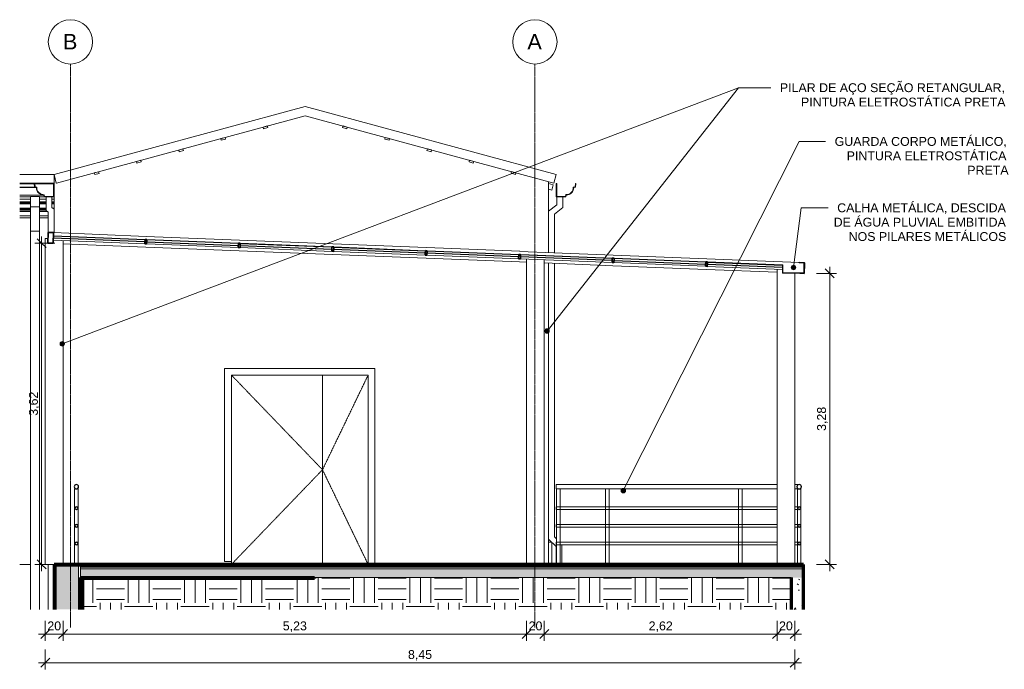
# Model space of a CAD drawing. Header units: millimetres. Extents: x -12134 to 14098, y -6837 to 7978.
# Tile 3 of 5: x -2721 to 8378, y -154 to 7173. Entities that reach past the tile are written whole.
import ezdxf

# ---------------------------------------------------------------- set-up
doc = ezdxf.new("R2010")
doc.units = ezdxf.units.MM
doc.linetypes.add('_Tracejado pequeno', pattern=[2.25, 1.5, -0.75])
doc.linetypes.add('_Traço - ponto', pattern=[16, 12, -2, 0, -2])
for name, color, linetype, lineweight in [('A-ANNO-DIMS', 211, 'Continuous', 9), ('A-ANNO-DIMS-50', 211, 'Continuous', 9), ('A-DETL', 90, 'Continuous', 18), ('A-DOOR', 31, 'Continuous', 18), ('A-DOOR-FRAM', 31, 'Continuous', 18), ('A-DOOR-HDLN', 31, '_Tracejado pequeno', 18), ('A-FLOR', 192, 'Continuous', 18), ('A-FLOR-HRAL', 11, 'Continuous', 18), ('A-FLOR-MCUT', 51, 'Continuous', 18), ('A-FLOR-PATT', 8, 'Continuous', 18), ('A-GENM', 13, 'Continuous', 18), ('A-GLAZ-CURT', 52, 'Continuous', 18), ('A-GLAZ-CWMG', 51, 'Continuous', 18), ('A-ROOF', 132, 'Continuous', 18), ('A-ROOF-OTLN', 132, 'Continuous', 18), ('A-WALL', 113, 'Continuous', 18), ('A-WALL-PATT', 111, 'Continuous', 70), ('G-ANNO-TEXT', 231, 'Continuous', 9), ('S-COLS', 52, 'Continuous', 18), ('S-GRID', 1, 'Continuous', 9), ('S-GRID-IDEN', 1, 'Continuous', 9)]:
    doc.layers.add(name, color=color, linetype=linetype, lineweight=lineweight)
doc.styles.add('Arial', font='arial.ttf', dxfattribs={"height": 175})
doc.styles.add('Arial_2', font='arial.ttf', dxfattribs={"height": 100})
doc.dimstyles.new('Diagonal_-_2_0mm_Arial', dxfattribs={"dimscale": 304.8, "dimtxt": 102.02594, "dimasz": 0.328084, "dimexe": 0.246063, "dimexo": 0.0625, "dimgap": 0.024606, "dimtad": 1, "dimlfac": 0.001, "dimrnd": 0.01, "dimzin": 0, "dimdsep": 46, "dimtxsty": 'Arial_2', "dimblk1": 'OBLIQUE', "dimblk2": 'OBLIQUE', "dimsah": 1, "dimcen": 0.09, "dimdle": 0.246063, "dimadec": 0, "dimazin": 0, "dimtfac": 1, "dimtdec": 4, "dimtix": 1, "dimtmove": 0, "dimatfit": 3, "dimfxl": 0.492126, "dimfxlon": 1, "dimtvp": 1, "dimtolj": 1, "dimtzin": 0, "dimarcsym": 2})
doc.dimstyles.new('Diagonal_-_2_0mm_Arial_1', dxfattribs={"dimscale": 304.8, "dimtxt": 102.02594, "dimasz": 0.328084, "dimexe": 0.246063, "dimexo": 0.0625, "dimgap": 0.024606, "dimtad": 1, "dimdec": 0, "dimlfac": 0.1, "dimdsep": 46, "dimtxsty": 'Arial_2', "dimblk1": 'OBLIQUE', "dimblk2": 'OBLIQUE', "dimsah": 1, "dimcen": 0.09, "dimdle": 0.246063, "dimadec": 0, "dimazin": 0, "dimtfac": 1, "dimtdec": 4, "dimtix": 1, "dimtmove": 0, "dimatfit": 3, "dimfxl": 0.492126, "dimfxlon": 1, "dimtvp": 1, "dimtolj": 1, "dimtzin": 0, "dimarcsym": 2})
pattern_1 = [(50, (3224.65, 0), (364.368, -31.878), [38.1, -419.1]), (355, (3224.65, 0), (-70.486, 382.113), [30.48, -335.28]), (100.451, (3255, -2.66), (293.885, 350.233), [32.38, -356.18]), (46.184, (3224.65, 101.6), (542.16, -84.086), [57.15, -628.65]), (96.636, (3269.83, 94.6), (474.805, 494.855), [48.57, -534.27]), (351.184, (3224.65, 101.6), (474.81, 494.85), [45.72, -502.92]), (21, (3275.45, 76.2), (303.228, -204.53), [38.1, -419.1]), (326, (3275.45, 76.2), (123.604, 368.376), [30.48, -335.28]), (71.451, (3300.7, 59.16), (426.834, 163.843), [32.38, -356.18]), (37.5, (3224.65, 0), (6.1766, 169.11), [16.764, -314.452, 16.764, -323.596, -336.55]), (37.5, (3224.65, 0), (6.1766, 169.11), [-671.576, 16.764, -319.786]), (7.5, (3224.65, 0), (133.639, 200.3615), [16.764, -177.292, 16.764, -306.832, -128.27]), (7.5, (3224.65, 0), (133.639, 200.3615), [-517.652, 16.764, -111.506]), (327.5, (3111.36, 0), (271.1818, -11.4584), [16.764, -110.236, 16.764, -379.476, -525.78]), (327.5, (3111.36, 0), (271.1818, -11.4584), [-523.24, 16.764, -509.016]), (317.5, (3060.56, 0), (296.259, 50.853), [16.764, -148.336, 16.764, -246.38, -373.38]), (317.5, (3060.56, 0), (296.259, 50.853), [-428.244, 16.764, -356.616])]
pattern_2 = [(0, (3224.65, 0), (317.5, 317.5), [317.5, -317.5]), (0, (3224.65, 119.06), (317.5, 317.5), [317.5, -317.5]), (0, (3224.65, 238.12), (317.5, 317.5), [317.5, -317.5]), (90, (3264.34, 277.8), (-317.5, 317.5), [317.5, -317.5]), (90, (3383.4, 277.8), (-317.5, 317.5), [317.5, -317.5]), (90, (3502.46, 277.8), (-317.5, 317.5), [317.5, -317.5])]

# ---------------------------------------------------------------- blocks, each defined once
blk = doc.blocks.new('Double_Flush_-_Unequal_2422 - 1_54-4025860-ENTRADA - ELEVAÇÃO A')
at = {"layer": 'A-DOOR'}
for p, q in [((-3067, 3164), (-3067, 1030)), ((-3067, 1030), (-3067, 3164))]:
    blk.add_line(p, q, dxfattribs=at)
at = {"layer": 'A-DOOR-FRAM'}
for p, q in [((-2477, 3240), (-4170, 3240)), ((-4170, 3240), (-4170, 1064)), ((-2477, 1030), (-2477, 3240)), ((-4093, 3164), (-2553, 3164)), ((-4093, 1064), (-4093, 3164)), ((-2553, 3164), (-2553, 1030)), ((-4170, 1064), (-4093, 1064))]:
    blk.add_line(p, q, dxfattribs=at)
at = {"layer": 'A-DOOR-HDLN'}
for p, q in [((-4093, 3164), (-3067, 2097)), ((-2553, 3164), (-3067, 2097)), ((-4093, 1030), (-3067, 2097)), ((-3067, 2097), (-2553, 1030))]:
    blk.add_line(p, q, dxfattribs=at)
blk = doc.blocks.new('Rectangular Mullion - 2x5 cm-4253636-ENTRADA - ELEVAÇÃO A')
at = {"layer": 'A-GLAZ-CWMG'}
for p, q in [((-5591, 5458), (-5639, 5445)), ((-5639, 5445), (-5634, 5425)), ((-5634, 5425), (-5586, 5439)), ((-5586, 5439), (-5591, 5458))]:
    blk.add_line(p, q, dxfattribs=at)
blk = doc.blocks.new('Rectangular Mullion - 2x5 cm-3922211-ENTRADA - ELEVAÇÃO A')
at = {"layer": 'A-GLAZ-CWMG'}
for p, q in [((-935, 5459), (-940, 5440)), ((-940, 5440), (-892, 5426)), ((-887, 5446), (-935, 5459)), ((-892, 5426), (-887, 5446))]:
    blk.add_line(p, q, dxfattribs=at)
blk = doc.blocks.new('Rectangular Mullion - 2x5 cm-3922817-ENTRADA - ELEVAÇÃO A')
at = {"layer": 'A-GLAZ-CWMG'}
for p, q in [((-5116, 5587), (-5164, 5574)), ((-5164, 5574), (-5159, 5555)), ((-5159, 5555), (-5110, 5568)), ((-5110, 5568), (-5116, 5587))]:
    blk.add_line(p, q, dxfattribs=at)
blk = doc.blocks.new('Rectangular Mullion - 2x5 cm-4253694-ENTRADA - ELEVAÇÃO A')
at = {"layer": 'A-GLAZ-CWMG'}
for p, q in [((-4640, 5716), (-4688, 5703)), ((-4688, 5703), (-4683, 5684)), ((-4683, 5684), (-4635, 5697)), ((-4635, 5697), (-4640, 5716))]:
    blk.add_line(p, q, dxfattribs=at)
blk = doc.blocks.new('Rectangular Mullion - 2x5 cm-3922827-ENTRADA - ELEVAÇÃO A')
at = {"layer": 'A-GLAZ-CWMG'}
for p, q in [((-4164, 5845), (-4213, 5832)), ((-4213, 5832), (-4208, 5813)), ((-4208, 5813), (-4159, 5826)), ((-4159, 5826), (-4164, 5845))]:
    blk.add_line(p, q, dxfattribs=at)
blk = doc.blocks.new('Rectangular Mullion - 2x5 cm-4253696-ENTRADA - ELEVAÇÃO A')
at = {"layer": 'A-GLAZ-CWMG'}
for p, q in [((-3689, 5974), (-3737, 5961)), ((-3737, 5961), (-3732, 5942)), ((-3732, 5942), (-3684, 5955)), ((-3684, 5955), (-3689, 5974))]:
    blk.add_line(p, q, dxfattribs=at)
blk = doc.blocks.new('Rectangular Mullion - 4x6_3-3931228-ENTRADA - ELEVAÇÃO A')
at = {"layer": 'A-GLAZ-CWMG'}
for p, q in [((-518, 5325), (-465, 5311)), ((-482, 5250), (-518, 5260)), ((-465, 5311), (-482, 5250))]:
    blk.add_line(p, q, dxfattribs=at)
blk = doc.blocks.new('Railing - 4 cm-3948223-ENTRADA - ELEVAÇÃO A')
at = {"layer": 'A-FLOR-HRAL'}
for p, q in [((-428, 1880), (-428, 1030)), ((-408, 1880), (-428, 1880)), ((-388, 1880), (-408, 1880)), ((-388, 1030), (-388, 1880))]:
    blk.add_line(p, q, dxfattribs=at)
blk = doc.blocks.new('Railing - 4 cm-V11-ENTRADA - ELEVAÇÃO A')
at = {"layer": 'A-FLOR-HRAL'}
for p, q in [((2286, 1880), (2286, 1030)), ((2326, 1880), (2286, 1880)), ((2326, 1030), (2326, 1880))]:
    blk.add_line(p, q, dxfattribs=at)
blk = doc.blocks.new('Railing - Railing-3945987-ENTRADA - ELEVAÇÃO A')
at = {"layer": 'A-FLOR-HRAL'}
for p, q in [((2056, 1930), (-433, 1930)), ((-433, 1905), (-433, 1930)), ((-433, 1880), (-433, 1905)), ((2306, 1930), (2256, 1930)), ((-433, 1880), (2056, 1880)), ((2256, 1880), (2286, 1880)), ((-411, 1680), (-433, 1680)), ((-433, 1665), (-433, 1680)), ((-433, 1650), (-433, 1665)), ((142, 1680), (-407, 1680)), ((1642, 1680), (146, 1680)), ((2056, 1680), (1646, 1680)), ((2286, 1680), (2256, 1680)), ((-433, 1650), (-411, 1650)), ((-407, 1650), (142, 1650)), ((146, 1650), (1642, 1650)), ((1646, 1650), (2056, 1650)), ((2256, 1650), (2286, 1650)), ((-411, 1480), (-433, 1480)), ((-433, 1465), (-433, 1480)), ((-433, 1450), (-433, 1465)), ((-433, 1450), (-411, 1450)), ((142, 1480), (-407, 1480)), ((-407, 1450), (142, 1450)), ((1642, 1480), (146, 1480)), ((146, 1450), (1642, 1450)), ((2056, 1480), (1646, 1480)), ((1646, 1450), (2056, 1450)), ((2286, 1480), (2256, 1480)), ((2256, 1450), (2286, 1450)), ((-411, 1280), (-433, 1280)), ((-433, 1265), (-433, 1280)), ((-433, 1250), (-433, 1265)), ((-433, 1250), (-411, 1250)), ((142, 1280), (-407, 1280)), ((-407, 1250), (142, 1250)), ((1642, 1280), (146, 1280)), ((146, 1250), (1642, 1250)), ((2056, 1280), (1646, 1280)), ((1646, 1250), (2056, 1250)), ((2286, 1280), (2256, 1280)), ((2256, 1250), (2286, 1250))]:
    blk.add_line(p, q, dxfattribs=at)
at = {"layer": 'A-FLOR-HRAL', "flags": 128}
for points in [[(2286, 1919), (2285, 1918), (2282, 1911), (2281, 1905)], [(2281, 1905), (2282, 1899), (2285, 1892), (2286, 1891)], [(2298, 1929), (2294, 1927), (2289, 1923), (2287, 1920)], [(2287, 1890), (2289, 1887), (2294, 1883), (2298, 1881)], [(2314, 1929), (2313, 1929), (2306, 1930), (2300, 1929), (2299, 1929)], [(2326, 1920), (2324, 1923), (2319, 1927), (2315, 1929)], [(2315, 1881), (2319, 1883), (2324, 1887), (2326, 1890)], [(2331, 1905), (2331, 1911), (2328, 1918), (2327, 1919)], [(2327, 1891), (2328, 1892), (2331, 1899), (2331, 1905)], [(2299, 1881), (2300, 1881), (2306, 1880), (2313, 1881), (2314, 1881)]]:
    blk.add_lwpolyline(points, dxfattribs=at)
at = {"layer": 'A-FLOR-HRAL', "lineweight": 25}
for centre, radius, start, end in [((2306, 1905), 25, 0, 180), ((2306, 1905), 25, 180, 360), ((2306, 1665), 15, 0, 180), ((2306, 1665), 15, 180, 0), ((2306, 1465), 15, 0, 180), ((2306, 1465), 15, 180, 0), ((2306, 1265), 15, 0, 180), ((2306, 1265), 15, 180, 0)]:
    blk.add_arc(centre, radius, start, end, dxfattribs=at)
for name, p in [('Railing - 4 cm-3948223-ENTRADA - ELEVAÇÃO A', (0, 0)), ('Railing - 4 cm-3948223-ENTRADA - ELEVAÇÃO A', (552, 0)), ('Railing - 4 cm-3948223-ENTRADA - ELEVAÇÃO A', (2052, 0)), ('Railing - 4 cm-V11-ENTRADA - ELEVAÇÃO A', (0, 0))]:
    blk.add_blockref(name, p)
blk = doc.blocks.new('System Panel - Vidro 2cm escuro2-4253584-ENTRADA - ELEVAÇÃO A')
at = {"layer": 'A-GLAZ-CURT', "lineweight": 25}
for p, q in [((1273, 4436), (1272, 4416)), ((1272, 4416), (2118, 4382)), ((2118, 4402), (1273, 4436))]:
    blk.add_line(p, q, dxfattribs=at)
blk = doc.blocks.new('Rectangular Mullion - 6x12 cm metal-3947380-ENTRADA - ELEVAÇÃO A')
at = {"layer": 'A-GLAZ-CWMG', "lineweight": 35}
for p, q in [((-6159, 4773), (-6164, 4653)), ((-6099, 4771), (-6159, 4773)), ((-6104, 4651), (-6099, 4771)), ((-6164, 4653), (-6104, 4651))]:
    blk.add_line(p, q, dxfattribs=at)
blk = doc.blocks.new('Rectangular Mullion - 6x12 cm metal-4019201-ENTRADA - ELEVAÇÃO A')
at = {"layer": 'A-GLAZ-CWMG'}
for p, q in [((-5056, 4729), (-6099, 4771)), ((-5060, 4609), (-5991, 4646))]:
    blk.add_line(p, q, dxfattribs=at)
blk = doc.blocks.new('System Panel - Vidro 2cm escuro2-V12-ENTRADA - ELEVAÇÃO A')
at = {"layer": 'A-GLAZ-CURT', "lineweight": 25}
for p, q in [((220, 4478), (219, 4458)), ((219, 4458), (1252, 4417)), ((1253, 4437), (220, 4478)), ((1252, 4417), (1253, 4437))]:
    blk.add_line(p, q, dxfattribs=at)
blk = doc.blocks.new('Rectangular Mullion - 6x12 cm metal-3947384-ENTRADA - ELEVAÇÃO A')
at = {"layer": 'A-GLAZ-CWMG', "lineweight": 35}
for p, q in [((2361, 4432), (2308, 4434)), ((2308, 4434), (2308, 4431)), ((2368, 4432), (2365, 4432)), ((2366, 4368), (2368, 4432)), ((2314, 4314), (2363, 4312)), ((2363, 4312), (2363, 4314))]:
    blk.add_line(p, q, dxfattribs=at)
blk = doc.blocks.new('Rectangular Mullion - 6x12 cm metal-4019204-ENTRADA - ELEVAÇÃO A')
at = {"layer": 'A-GLAZ-CWMG'}
for p, q in [((2308, 4434), (1265, 4476)), ((2056, 4324), (1260, 4356))]:
    blk.add_line(p, q, dxfattribs=at)
blk = doc.blocks.new('Rectangular Mullion - 6x12 cm metal-4019205-ENTRADA - ELEVAÇÃO A')
at = {"layer": 'A-GLAZ-CWMG'}
for p, q in [((1265, 4476), (211, 4518)), ((1260, 4356), (207, 4398))]:
    blk.add_line(p, q, dxfattribs=at)
blk = doc.blocks.new('Rectangular Mullion - 6x12 cm metal-V13-ENTRADA - ELEVAÇÃO A')
at = {"layer": 'A-GLAZ-CWMG'}
for p, q in [((211, 4518), (-842, 4560)), ((-766, 4437), (-847, 4441)), ((207, 4398), (-566, 4429))]:
    blk.add_line(p, q, dxfattribs=at)
blk = doc.blocks.new('Rectangular Mullion - 2x5 cm metal-3947375-ENTRADA - ELEVAÇÃO A')
at = {"layer": 'A-GLAZ-CWMG', "lineweight": 35}
for p, q in [((1253, 4442), (1251, 4392)), ((1273, 4441), (1253, 4442)), ((1271, 4391), (1273, 4441)), ((1251, 4392), (1271, 4391))]:
    blk.add_line(p, q, dxfattribs=at)
blk = doc.blocks.new('Rectangular Mullion - 2x5 cm metal-4019198-ENTRADA - ELEVAÇÃO A')
at = {"layer": 'A-GLAZ-CWMG'}
for p, q in [((-5069, 4644), (-6102, 4686)), ((-5067, 4694), (-6100, 4736))]:
    blk.add_line(p, q, dxfattribs=at)
blk = doc.blocks.new('Rectangular Mullion - 2x5 cm metal-V14-ENTRADA - ELEVAÇÃO A')
at = {"layer": 'A-GLAZ-CWMG'}
for p, q in [((2118, 4407), (1273, 4441)), ((2118, 4357), (1271, 4391))]:
    blk.add_line(p, q, dxfattribs=at)
blk = doc.blocks.new('Railing - 4 cm-V15-ENTRADA - ELEVAÇÃO A')
at = {"layer": 'A-FLOR-HRAL'}
for p, q in [((-5861, 1880), (-5861, 1030)), ((-5821, 1880), (-5861, 1880)), ((-5821, 1030), (-5821, 1880))]:
    blk.add_line(p, q, dxfattribs=at)
blk = doc.blocks.new('Railing - Railing-3948267-ENTRADA - ELEVAÇÃO A')
at = {"layer": 'A-FLOR-HRAL', "lineweight": 25}
for centre, radius, start, end in [((-5841, 1905), 25, 360, 180), ((-5841, 1905), 25, 180, 360), ((-5841, 1665), 15, 0, 180), ((-5841, 1665), 15, 180, 0), ((-5841, 1465), 15, 0, 180), ((-5841, 1465), 15, 180, 0), ((-5841, 1265), 15, 0, 180), ((-5841, 1265), 15, 180, 0)]:
    blk.add_arc(centre, radius, start, end, dxfattribs=at)
blk.add_blockref('Railing - 4 cm-V15-ENTRADA - ELEVAÇÃO A', (0, 0))
blk = doc.blocks.new('Generic Models 1 - Generic Models 24-4258923-ENTRADA - ELEVAÇÃO A')
at = {"layer": 'A-GENM'}
for p, q in [((-6358, 5179), (-6258, 5179)), ((-6358, 5179), (-6358, 5062)), ((-6258, 5062), (-6258, 5179)), ((-6182, 5174), (-6182, 5021)), ((-6117, 5053), (-6117, 5174)), ((-424, 5175), (-424, 5086)), ((-359, 5055), (-359, 5175)), ((-6258, 5062), (-6358, 5062)), ((-6358, 5062), (-6358, 4787)), ((-6258, 4787), (-6258, 5062)), ((-6182, 5021), (-6158, 5003)), ((-6158, 5003), (-6158, 4773)), ((-6093, 5035), (-6117, 5053)), ((-424, 5086), (-518, 5012)), ((-453, 4980), (-359, 5055)), ((-453, 4545), (-453, 4980)), ((-6358, 521), (-6358, 4787)), ((-6358, 4787), (-6258, 4787)), ((-6258, 4787), (-6258, 521)), ((-453, 1342), (-453, 4425)), ((-428, 1317), (-453, 1342)), ((-518, 1315), (-433, 1230)), ((-433, 1230), (-433, 1030)), ((-368, 1030), (-368, 1250)), ((-6158, 1030), (-6158, 521))]:
    blk.add_line(p, q, dxfattribs=at)
blk = doc.blocks.new('ORNAMENTO SUPERIOR - ORNAMENTO SUPERIOR-4323885-ENTRADA - ELEVAÇÃO A')
at = {"layer": 'A-GENM'}
for p, q in [((-6093, 5329), (-6480, 5329)), ((-6095, 5287), (-6093, 5287)), ((-6095, 5282), (-6093, 5282)), ((-6095, 5277), (-6093, 5277)), ((-6095, 5267), (-6093, 5267)), ((-6095, 5262), (-6093, 5262)), ((-6095, 5257), (-6093, 5257)), ((-6095, 5252), (-6093, 5252)), ((-6095, 5232), (-6093, 5232)), ((-6480, 5147), (-6358, 5147)), ((-6480, 5117), (-6358, 5117)), ((-6480, 5107), (-6358, 5107)), ((-6258, 5147), (-6182, 5147)), ((-6258, 5117), (-6182, 5117)), ((-6258, 5107), (-6182, 5107)), ((-6117, 5147), (-6093, 5147)), ((-6117, 5117), (-6093, 5117)), ((-6117, 5107), (-6093, 5107)), ((-6095, 5202), (-6093, 5202)), ((-6095, 5192), (-6093, 5192)), ((-6095, 5187), (-6093, 5187)), ((-6095, 5177), (-6093, 5177)), ((-6480, 5097), (-6358, 5097)), ((-6480, 5047), (-6358, 5047)), ((-6480, 5042), (-6358, 5042)), ((-6480, 5032), (-6358, 5032)), ((-6480, 5024), (-6358, 5024)), ((-6480, 5009), (-6358, 5009)), ((-6258, 5097), (-6182, 5097)), ((-6258, 5047), (-6182, 5047)), ((-6258, 5042), (-6182, 5042)), ((-6258, 5032), (-6182, 5032)), ((-6258, 5024), (-6182, 5024)), ((-6258, 5009), (-6166, 5009)), ((-6117, 5097), (-6093, 5097)), ((-6109, 5047), (-6093, 5047)), ((-6103, 5042), (-6093, 5042)), ((-6480, 4959), (-6358, 4959)), ((-6480, 4939), (-6358, 4939)), ((-6258, 4959), (-6158, 4959)), ((-6258, 4939), (-6158, 4939))]:
    blk.add_line(p, q, dxfattribs=at)
blk = doc.blocks.new('Embasamento - Embasamento-4325691-ENTRADA - ELEVAÇÃO A')
at = {"layer": 'A-GENM'}
for p, q in [((-518, 1280), (-483, 1280)), ((-518, 1030), (-518, 1280)), ((-483, 1280), (-483, 1030))]:
    blk.add_line(p, q, dxfattribs=at)
blk = doc.blocks.new('Grid - Head Grid-11506-ENTRADA - ELEVAÇÃO A')
at = {"layer": 'S-GRID-IDEN'}
blk.add_circle((-673, 6923), 250, dxfattribs=at)
blk = doc.blocks.new('DIMBLOCK13-ENTRADA - ELEVAÇÃO A')
at = {"layer": 'A-ANNO-DIMS-50', "lineweight": 18}
for p, q in [((-2474, 4653), (-2524, 4703)), ((-2474, 4653), (-2424, 4603)), ((-2474, 1030), (-2524, 1080)), ((-2474, 1030), (-2424, 980))]:
    blk.add_line(p, q, dxfattribs=at)
at = {"layer": 'A-ANNO-DIMS-50'}
for p, q in [((-2474, 955), (-2474, 4728)), ((-2324, 4653), (-2549, 4653)), ((-2474, 4653), (-2324, 4653)), ((-2324, 1030), (-2549, 1030)), ((-2474, 1030), (-2324, 1030))]:
    blk.add_line(p, q, dxfattribs=at)
at = {"layer": 'A-ANNO-DIMS-50', "color": 0, "insert": (-2616, 2706), "char_height": 100, "width": 325.65, "attachment_point": 1, "rotation": 90, "line_spacing_factor": 0.941778, "style": 'Arial_2'}
blk.add_mtext('3,62', dxfattribs=at)
blk = doc.blocks.new('_Oblique')
at = {"color": 0, "linetype": 'ByBlock', "lineweight": -2}
blk.add_line((-0.5, -0.5), (0.5, 0.5), dxfattribs=at)
blk = doc.blocks.new('DIMBLOCK14-ENTRADA - ELEVAÇÃO A')
at = {"layer": 'A-ANNO-DIMS-50', "lineweight": 18}
for p, q in [((6410, 4312), (6360, 4362)), ((6410, 4312), (6460, 4262)), ((6410, 1030), (6360, 1080)), ((6410, 1030), (6460, 980))]:
    blk.add_line(p, q, dxfattribs=at)
at = {"layer": 'A-ANNO-DIMS-50'}
for p, q in [((6410, 4387), (6410, 955)), ((6260, 4312), (6485, 4312)), ((6410, 4312), (6260, 4312)), ((6260, 1030), (6485, 1030)), ((6410, 1030), (6260, 1030))]:
    blk.add_line(p, q, dxfattribs=at)
at = {"layer": 'A-ANNO-DIMS-50', "color": 0, "insert": (6268, 2535), "char_height": 100, "width": 325.65, "attachment_point": 1, "rotation": 90, "line_spacing_factor": 0.941778, "style": 'Arial_2'}
blk.add_mtext('3,28', dxfattribs=at)
blk = doc.blocks.new('DIMBLOCK15-ENTRADA - ELEVAÇÃO A')
at = {"layer": 'A-ANNO-DIMS-50'}
for p, q in [((3193, 394), (3193, 169)), ((3193, 244), (3193, 394)), ((5816, 394), (5816, 169)), ((5816, 244), (5816, 394)), ((3118, 244), (5891, 244))]:
    blk.add_line(p, q, dxfattribs=at)
at = {"layer": 'A-ANNO-DIMS-50', "lineweight": 18}
for p, q in [((3193, 244), (3143, 194)), ((3193, 244), (3243, 294)), ((5816, 244), (5766, 194)), ((5816, 244), (5866, 294))]:
    blk.add_line(p, q, dxfattribs=at)
at = {"layer": 'A-ANNO-DIMS-50', "color": 0, "insert": (4369, 386), "char_height": 100, "width": 325.65, "attachment_point": 1, "line_spacing_factor": 0.941778, "style": 'Arial_2'}
blk.add_mtext('2,62', dxfattribs=at)
blk = doc.blocks.new('DIMBLOCK16-ENTRADA - ELEVAÇÃO A')
at = {"layer": 'A-ANNO-DIMS-50'}
for p, q in [((2993, 394), (2993, 169)), ((2993, 244), (2993, 394)), ((3193, 394), (3193, 169)), ((3193, 244), (3193, 394)), ((2918, 244), (3268, 244))]:
    blk.add_line(p, q, dxfattribs=at)
at = {"layer": 'A-ANNO-DIMS-50', "lineweight": 18}
for p, q in [((2993, 244), (2943, 194)), ((2993, 244), (3043, 294)), ((3193, 244), (3143, 194)), ((3193, 244), (3243, 294))]:
    blk.add_line(p, q, dxfattribs=at)
at = {"layer": 'A-ANNO-DIMS-50', "color": 0, "insert": (3016, 386), "char_height": 100, "width": 186.09, "attachment_point": 1, "line_spacing_factor": 0.941778, "style": 'Arial_2'}
blk.add_mtext('20', dxfattribs=at)
blk = doc.blocks.new('DIMBLOCK17-ENTRADA - ELEVAÇÃO A')
at = {"layer": 'A-ANNO-DIMS-50'}
for p, q in [((-2232, 394), (-2232, 169)), ((-2232, 244), (-2232, 394)), ((2993, 394), (2993, 169)), ((2993, 244), (2993, 394)), ((-2307, 244), (3068, 244))]:
    blk.add_line(p, q, dxfattribs=at)
at = {"layer": 'A-ANNO-DIMS-50', "lineweight": 18}
for p, q in [((-2232, 244), (-2282, 194)), ((-2232, 244), (-2182, 294)), ((2993, 244), (2943, 194)), ((2993, 244), (3043, 294))]:
    blk.add_line(p, q, dxfattribs=at)
at = {"layer": 'A-ANNO-DIMS-50', "color": 0, "insert": (245, 386), "char_height": 100, "width": 325.65, "attachment_point": 1, "line_spacing_factor": 0.941778, "style": 'Arial_2'}
blk.add_mtext('5,23', dxfattribs=at)
blk = doc.blocks.new('DIMBLOCK18-ENTRADA - ELEVAÇÃO A')
at = {"layer": 'A-ANNO-DIMS-50'}
for p, q in [((-2432, 394), (-2432, 169)), ((-2432, 244), (-2432, 394)), ((-2232, 394), (-2232, 169)), ((-2232, 244), (-2232, 394)), ((-2507, 244), (-2157, 244))]:
    blk.add_line(p, q, dxfattribs=at)
at = {"layer": 'A-ANNO-DIMS-50', "lineweight": 18}
for p, q in [((-2432, 244), (-2482, 194)), ((-2432, 244), (-2382, 294)), ((-2232, 244), (-2282, 194)), ((-2232, 244), (-2182, 294))]:
    blk.add_line(p, q, dxfattribs=at)
at = {"layer": 'A-ANNO-DIMS-50', "color": 0, "insert": (-2409, 386), "char_height": 100, "width": 186.09, "attachment_point": 1, "line_spacing_factor": 0.941778, "style": 'Arial_2'}
blk.add_mtext('20', dxfattribs=at)
blk = doc.blocks.new('DIMBLOCK19-ENTRADA - ELEVAÇÃO A')
at = {"layer": 'A-ANNO-DIMS-50'}
for p, q in [((-2432, 71), (-2432, -154)), ((-2432, -79), (-2432, 71)), ((6016, 71), (6016, -154)), ((6016, -79), (6016, 71)), ((-2507, -79), (6091, -79))]:
    blk.add_line(p, q, dxfattribs=at)
at = {"layer": 'A-ANNO-DIMS-50', "lineweight": 18}
for p, q in [((-2432, -79), (-2482, -129)), ((-2432, -79), (-2382, -29)), ((6016, -79), (5966, -129)), ((6016, -79), (6066, -29))]:
    blk.add_line(p, q, dxfattribs=at)
at = {"layer": 'A-ANNO-DIMS-50', "color": 0, "insert": (1656, 63), "char_height": 100, "width": 325.65, "attachment_point": 1, "line_spacing_factor": 0.941778, "style": 'Arial_2'}
blk.add_mtext('8,45', dxfattribs=at)
blk = doc.blocks.new('DIMBLOCK20-ENTRADA - ELEVAÇÃO A')
at = {"layer": 'A-ANNO-DIMS-50'}
for p, q in [((5816, 394), (5816, 169)), ((5816, 244), (5816, 394)), ((6016, 394), (6016, 169)), ((6016, 244), (6016, 394)), ((5741, 244), (6091, 244))]:
    blk.add_line(p, q, dxfattribs=at)
at = {"layer": 'A-ANNO-DIMS-50', "lineweight": 18}
for p, q in [((5816, 244), (5766, 194)), ((5816, 244), (5866, 294)), ((6016, 244), (5966, 194)), ((6016, 244), (6066, 294))]:
    blk.add_line(p, q, dxfattribs=at)
at = {"layer": 'A-ANNO-DIMS-50', "color": 0, "insert": (5839, 386), "char_height": 100, "width": 186.09, "attachment_point": 1, "line_spacing_factor": 0.941778, "style": 'Arial_2'}
blk.add_mtext('20', dxfattribs=at)

msp = doc.modelspace()

# ---------------------------------------------------------------- hatches: boundary and pattern name
at = {"layer": 'A-FLOR-PATT'}
h = msp.add_hatch(dxfattribs=at)
h.set_pattern_fill('FP_9', color=256, style=0, pattern_type=2)
h.set_pattern_definition(pattern_1)
h.paths.add_polyline_path([(-2033.926, 880), (6116.038, 880), (6116.038, 980), (-2033.926, 980), (-2033.926, 926.065)], flags=0)
h = msp.add_hatch(dxfattribs=at)
h.set_pattern_fill('FP_10', color=256, style=0, pattern_type=2)
h.set_pattern_definition(pattern_2)
h.paths.add_polyline_path([(-435.753, 521.071), (601.074, 521.071), (601.074, 870), (-2013.926, 870), (-2013.926, 521.071), (-1578.264, 521.071)], flags=0)
h = msp.add_hatch(dxfattribs=at)
h.set_pattern_fill('FP_10', color=256, style=0, pattern_type=2)
h.set_pattern_definition(pattern_2)
h.paths.add_polyline_path([(601.074, 521.071), (5976.038, 521.071), (5976.038, 880), (601.074, 880), (601.074, 870)], flags=0)
at = {"layer": 'A-WALL-PATT'}
msp.add_hatch(color=256, dxfattribs=at).paths.add_polyline_path([(-2308.926, 521.071), (-2058.926, 521.071), (-2058.926, 1010), (-2308.926, 1010)], flags=0)
at = {"layer": 'A-WALL-PATT', "lineweight": 18}
h = msp.add_hatch(dxfattribs=at)
h.set_pattern_fill('FP_9', color=256, style=0, pattern_type=2)
h.set_pattern_definition(pattern_1)
h.paths.add_polyline_path([(5976.038, 521.071), (6116.038, 521.071), (6116.038, 880), (5976.038, 880)], flags=0)
at = {"layer": 'G-ANNO-TEXT'}
h = msp.add_hatch(color=7, dxfattribs=at)
edge = h.paths.add_edge_path(flags=0)
edge.add_arc((6002.358, 4378.361), 25, 0, 360)
h = msp.add_hatch(color=7, dxfattribs=at)
edge = h.paths.add_edge_path(flags=0)
edge.add_arc((3224.034, 3661.524), 25, 0, 360)
h = msp.add_hatch(color=7, dxfattribs=at)
edge = h.paths.add_edge_path(flags=0)
edge.add_arc((-2241.205, 3517.044), 25, 0, 360)
h = msp.add_hatch(color=7, dxfattribs=at)
edge = h.paths.add_edge_path(flags=0)
edge.add_arc((4083.318, 1861.067), 25, 0, 360)

# ---------------------------------------------------------------- linework, layer by layer
at = {"layer": 'A-DETL'}
for p, q in [((5882.938, 4406.808), (5877.938, 4407.008)), ((5877.938, 4407.008), (5877.938, 4314.102)), ((5882.938, 4319.102), (5882.938, 4406.808)), ((6125.136, 4434.198), (6120.136, 4434.398)), ((6120.136, 4434.398), (6120.136, 4319.102)), ((6125.136, 4314.102), (6125.136, 4434.198)), ((5877.938, 4314.102), (6125.136, 4314.102)), ((6120.136, 4319.102), (5882.938, 4319.102))]:
    msp.add_line(p, q, dxfattribs=at)
at = {"layer": 'A-FLOR', "lineweight": 70}
for p, q in [((6116.038, 1030), (-2331.822, 1030)), ((6116.038, 1010), (-2033.926, 1010)), ((6116.038, 880), (6116.038, 1030)), ((-2033.926, 880), (601.074, 880)), ((601.074, 870), (-2013.926, 870)), ((-2013.926, 870), (-2013.926, 521.071)), ((601.074, 880), (601.074, 870))]:
    msp.add_line(p, q, dxfattribs=at)
at = {"layer": 'A-FLOR-MCUT'}
for p, q in [((-2331.426, 1010), (-2033.926, 1010)), ((-2033.926, 1010), (-2033.926, 880)), ((6116.038, 980), (-2033.926, 980)), ((601.074, 880), (5976.038, 880))]:
    msp.add_line(p, q, dxfattribs=at)
at = {"layer": 'A-ROOF'}
for p, q in [((-2333.926, 5425.061), (497.828, 6193.871)), ((497.828, 6193.871), (3325.948, 5426.496)), ((497.836, 6090.253), (-2306.951, 5328.765)), ((3299.762, 5329.986), (497.836, 6090.253)), ((-2720.775, 5425.061), (-2333.926, 5425.061)), ((-2720.775, 5328.765), (-2333.926, 5328.765)), ((-2333.926, 5425.061), (-2307.781, 5328.765)), ((-2307.781, 5328.765), (-2306.951, 5328.765)), ((3299.762, 5329.986), (3325.948, 5426.496))]:
    msp.add_line(p, q, dxfattribs=at)
at = {"layer": 'A-ROOF-OTLN'}
for p, q in [((-2335.359, 5322.593), (-2720.775, 5322.593)), ((-2550.958, 5322.464), (-2720.775, 5322.464)), ((-2555.939, 5322.028), (-2720.775, 5322.028)), ((-2552.465, 5282.324), (-2720.775, 5282.324)), ((-2532.911, 5278.876), (-2720.775, 5278.876)), ((-2550.958, 5322.464), (-2555.939, 5322.028)), ((-2555.939, 5322.028), (-2552.465, 5282.324)), ((-2552.465, 5282.324), (-2532.911, 5278.876)), ((-2547.819, 5286.581), (-2550.958, 5322.464)), ((-2527.805, 5283.052), (-2547.819, 5286.581)), ((-2340.359, 5322.593), (-2340.359, 5178.653)), ((-2335.359, 5173.653), (-2335.359, 5322.593)), ((3332.382, 5324.028), (3327.382, 5324.028)), ((3327.382, 5324.028), (3327.382, 5175.088)), ((3332.382, 5180.088), (3332.382, 5324.028)), ((3539.842, 5288.016), (3519.828, 5284.487)), ((3524.933, 5280.31), (3544.488, 5283.758)), ((3542.981, 5323.899), (3539.842, 5288.016)), ((3547.962, 5323.463), (3542.981, 5323.899)), ((3544.488, 5283.758), (3547.962, 5323.463)), ((-2720.775, 5193.349), (-2447.33, 5193.349)), ((-2598.701, 5173.653), (-2720.775, 5173.653)), ((-2498.701, 5173.653), (-2335.359, 5173.653)), ((-2447.33, 5193.349), (-2443.857, 5173.653)), ((-2439.662, 5178.653), (-2443.154, 5198.457)), ((-2340.359, 5178.653), (-2439.662, 5178.653)), ((3327.382, 5175.088), (3435.88, 5175.088)), ((3431.685, 5180.088), (3332.382, 5180.088)), ((3435.177, 5199.892), (3431.685, 5180.088)), ((3435.88, 5175.088), (3439.353, 5194.784))]:
    msp.add_line(p, q, dxfattribs=at)
for centre, radius, start, end in [((-2447.33, 5278.929), 85.58, 180.0360357, 270), ((-2447.33, 5278.929), 80.58, 177.0670556, 272.9709195), ((3439.353, 5280.364), 80.58, 267.0290805, 2.9329444), ((3439.353, 5280.364), 85.58, 270, 359.9639643)]:
    msp.add_arc(centre, radius, start, end, dxfattribs=at)
at = {"layer": 'A-WALL'}
for p, q in [((-2333.926, 5425.061), (-2333.926, 4770.511)), ((3241.074, 4547.511), (3241.074, 5345.91)), ((3241.074, 1030), (3241.074, 4427.415)), ((-2720.775, 1030), (-2598.701, 1030)), ((-2498.701, 1030), (-2431.822, 1030)), ((-2331.822, 1010), (-2331.822, 1030)), ((-2331.426, 1010), (-2331.822, 1010)), ((-2331.426, 521.071), (-2331.426, 1010)), ((-2308.926, 521.071), (-2308.926, 1010)), ((-2058.926, 521.071), (-2058.926, 1010)), ((-2036.426, 521.071), (-2036.426, 1010)), ((-333.926, 1030), (-333.926, 1063.6))]:
    msp.add_line(p, q, dxfattribs=at)
at = {"layer": 'A-WALL', "lineweight": 70}
for p, q in [((-2333.926, 1030), (-2333.926, 521.071)), ((-2331.822, 1030), (-2333.926, 1030)), ((-2033.926, 521.071), (-2033.926, 880)), ((5976.038, 880), (5976.038, 521.071)), ((6116.038, 521.071), (6116.038, 880))]:
    msp.add_line(p, q, dxfattribs=at)
at = {"layer": 'G-ANNO-TEXT', "color": 7}
for p, q in [((-2241.205, 3517.044), (5381.844, 6405.91)), ((3224.034, 3661.524), (5381.844, 6405.91)), ((5381.844, 6405.91), (5544.82, 6405.91)), ((5381.844, 6405.91), (5544.82, 6405.91)), ((5544.82, 6405.91), (5746.565, 6405.91)), ((4083.318, 1861.067), (6064.9, 5799.929)), ((6064.9, 5799.929), (6308.103, 5799.929)), ((6308.103, 5799.929), (6364.327, 5799.929)), ((6002.358, 4378.361), (6087.697, 5051.18)), ((6087.697, 5051.18), (6270.567, 5051.18)), ((6270.567, 5051.18), (6392.936, 5051.18))]:
    msp.add_line(p, q, dxfattribs=at)
for centre in [(6002.358, 4378.361), (3224.034, 3661.524), (-2241.205, 3517.044), (4083.318, 1861.067)]:
    msp.add_circle(centre, 25, dxfattribs=at)
at = {"layer": 'S-COLS'}
for p, q in [((-2431.822, 4706.378), (-2402.094, 4706.378)), ((-2431.822, 1030), (-2431.822, 4706.378)), ((-2231.822, 4681.358), (-2231.822, 1030)), ((2993.178, 1030), (2993.178, 4472.358)), ((3193.178, 4464.358), (3193.178, 1030)), ((5816.038, 1030), (5816.038, 4359.444)), ((6016.038, 4314.102), (6016.038, 1030)), ((-2333.926, 1030), (-2431.822, 1030))]:
    msp.add_line(p, q, dxfattribs=at)
at = {"layer": 'S-GRID', "linetype": '_Traço - ponto'}
for p, q in [((-2148.926, 319.614), (-2148.926, 6672.829)), ((3086.074, 319.614), (3086.074, 6672.829))]:
    msp.add_line(p, q, dxfattribs=at)

# ---------------------------------------------------------------- block references
at = {"layer": 'A-DOOR'}
msp.add_blockref('Double_Flush_-_Unequal_2422 - 1_54-4025860-ENTRADA - ELEVAÇÃO A', (3759.566, 0), dxfattribs=at)
at = {"layer": 'A-FLOR-HRAL'}
for name in ['Railing - Railing-3948267-ENTRADA - ELEVAÇÃO A', 'Railing - Railing-3945987-ENTRADA - ELEVAÇÃO A']:
    msp.add_blockref(name, (3759.566, 0), dxfattribs=at)
at = {"layer": 'A-GENM'}
for name in ['ORNAMENTO SUPERIOR - ORNAMENTO SUPERIOR-4323885-ENTRADA - ELEVAÇÃO A', 'Generic Models 1 - Generic Models 24-4258923-ENTRADA - ELEVAÇÃO A', 'Embasamento - Embasamento-4325691-ENTRADA - ELEVAÇÃO A']:
    msp.add_blockref(name, (3759.566, 0), dxfattribs=at)
at = {"layer": 'A-GLAZ-CURT'}
for name, p in [('System Panel - Vidro 2cm escuro2-V12-ENTRADA - ELEVAÇÃO A', (-2560.833, 252.816)), ('System Panel - Vidro 2cm escuro2-V12-ENTRADA - ELEVAÇÃO A', (-1507.434, 210.68)), ('System Panel - Vidro 2cm escuro2-V12-ENTRADA - ELEVAÇÃO A', (-454.034, 168.544)), ('System Panel - Vidro 2cm escuro2-V12-ENTRADA - ELEVAÇÃO A', (599.366, 126.408)), ('System Panel - Vidro 2cm escuro2-V12-ENTRADA - ELEVAÇÃO A', (1652.766, 84.272)), ('System Panel - Vidro 2cm escuro2-V12-ENTRADA - ELEVAÇÃO A', (2706.166, 42.136)), ('System Panel - Vidro 2cm escuro2-V12-ENTRADA - ELEVAÇÃO A', (3759.566, 0)), ('System Panel - Vidro 2cm escuro2-4253584-ENTRADA - ELEVAÇÃO A', (3759.566, 0))]:
    msp.add_blockref(name, p, dxfattribs=at)
at = {"layer": 'A-GLAZ-CWMG'}
for name, p in [('Rectangular Mullion - 2x5 cm-4253696-ENTRADA - ELEVAÇÃO A', (3759.566, 0)), ('Rectangular Mullion - 2x5 cm-3922211-ENTRADA - ELEVAÇÃO A', (1859.446, 515.574)), ('Rectangular Mullion - 2x5 cm-3922827-ENTRADA - ELEVAÇÃO A', (3759.566, 0)), ('Rectangular Mullion - 2x5 cm-3922211-ENTRADA - ELEVAÇÃO A', (2334.476, 386.681)), ('Rectangular Mullion - 2x5 cm-4253694-ENTRADA - ELEVAÇÃO A', (3759.566, 0)), ('Rectangular Mullion - 2x5 cm-3922211-ENTRADA - ELEVAÇÃO A', (2809.506, 257.787)), ('Rectangular Mullion - 2x5 cm-3922817-ENTRADA - ELEVAÇÃO A', (3759.566, 0)), ('Rectangular Mullion - 2x5 cm-3922211-ENTRADA - ELEVAÇÃO A', (3284.536, 128.894)), ('Rectangular Mullion - 2x5 cm-4253636-ENTRADA - ELEVAÇÃO A', (3759.566, 0)), ('Rectangular Mullion - 2x5 cm-3922211-ENTRADA - ELEVAÇÃO A', (3759.566, 0)), ('Rectangular Mullion - 4x6_3-3931228-ENTRADA - ELEVAÇÃO A', (3759.566, 0)), ('Rectangular Mullion - 6x12 cm metal-3947380-ENTRADA - ELEVAÇÃO A', (3759.566, 0)), ('Rectangular Mullion - 2x5 cm metal-4019198-ENTRADA - ELEVAÇÃO A', (3759.566, 0)), ('Rectangular Mullion - 6x12 cm metal-4019201-ENTRADA - ELEVAÇÃO A', (3759.566, 0)), ('Rectangular Mullion - 2x5 cm metal-3947375-ENTRADA - ELEVAÇÃO A', (-2560.833, 252.816)), ('Rectangular Mullion - 6x12 cm metal-4019205-ENTRADA - ELEVAÇÃO A', (-1507.434, 210.68)), ('Rectangular Mullion - 2x5 cm metal-4019198-ENTRADA - ELEVAÇÃO A', (4812.966, -42.136)), ('Rectangular Mullion - 6x12 cm metal-4019205-ENTRADA - ELEVAÇÃO A', (-454.034, 168.544)), ('Rectangular Mullion - 2x5 cm metal-3947375-ENTRADA - ELEVAÇÃO A', (-1507.434, 210.68)), ('Rectangular Mullion - 2x5 cm metal-4019198-ENTRADA - ELEVAÇÃO A', (5866.366, -84.272)), ('Rectangular Mullion - 2x5 cm metal-3947375-ENTRADA - ELEVAÇÃO A', (-454.034, 168.544)), ('Rectangular Mullion - 6x12 cm metal-4019205-ENTRADA - ELEVAÇÃO A', (599.366, 126.408)), ('Rectangular Mullion - 2x5 cm metal-4019198-ENTRADA - ELEVAÇÃO A', (6919.766, -126.408)), ('Rectangular Mullion - 2x5 cm metal-3947375-ENTRADA - ELEVAÇÃO A', (599.366, 126.408)), ('Rectangular Mullion - 6x12 cm metal-4019205-ENTRADA - ELEVAÇÃO A', (1652.766, 84.272)), ('Rectangular Mullion - 2x5 cm metal-4019198-ENTRADA - ELEVAÇÃO A', (7973.166, -168.544)), ('Rectangular Mullion - 6x12 cm metal-V13-ENTRADA - ELEVAÇÃO A', (3759.566, 0)), ('Rectangular Mullion - 2x5 cm metal-3947375-ENTRADA - ELEVAÇÃO A', (1652.766, 84.272)), ('Rectangular Mullion - 2x5 cm metal-4019198-ENTRADA - ELEVAÇÃO A', (9026.566, -210.68)), ('Rectangular Mullion - 2x5 cm metal-3947375-ENTRADA - ELEVAÇÃO A', (2706.166, 42.136)), ('Rectangular Mullion - 6x12 cm metal-4019205-ENTRADA - ELEVAÇÃO A', (3759.566, 0)), ('Rectangular Mullion - 2x5 cm metal-4019198-ENTRADA - ELEVAÇÃO A', (10079.966, -252.816)), ('Rectangular Mullion - 2x5 cm metal-3947375-ENTRADA - ELEVAÇÃO A', (3759.566, 0)), ('Rectangular Mullion - 6x12 cm metal-4019204-ENTRADA - ELEVAÇÃO A', (3759.566, 0)), ('Rectangular Mullion - 2x5 cm metal-V14-ENTRADA - ELEVAÇÃO A', (3759.566, 0)), ('Rectangular Mullion - 6x12 cm metal-3947384-ENTRADA - ELEVAÇÃO A', (3759.566, 0))]:
    msp.add_blockref(name, p, dxfattribs=at)
at = {"layer": 'S-GRID-IDEN'}
for p in [(-1475.434, 0), (3759.566, 0)]:
    msp.add_blockref('Grid - Head Grid-11506-ENTRADA - ELEVAÇÃO A', p, dxfattribs=at)

# ---------------------------------------------------------------- texts
at = {"layer": 'G-ANNO-TEXT', "color": 7, "char_height": 100, "attachment_point": 1, "style": 'Arial_2'}
for s, insert, width in [('PILAR DE AÇO SEÇÃO RETANGULAR, ', (5848.165, 6455.91), 3138.60656), ('PINTURA ELETROSTÁTICA PRETA', (6086.29, 6293.853), 2849.99906), ('GUARDA CORPO METÁLICO, ', (6465.927, 5849.929), 2389.02875), ('PINTURA ELETROSTÁTICA ', (6601.526, 5687.872), 2224.68281), ('PRETA', (7960.823, 5525.815), 577.215), ('CALHA METÁLICA, DESCIDA ', (6494.536, 5101.18), 2352.95281), ('DE ÁGUA PLUVIAL EMBITIDA ', (6454.849, 4939.123), 2401.05406), ('NOS PILARES METÁLICOS', (6623.521, 4777.066), 2196.62375)]:
    msp.add_mtext(s, dxfattribs=dict(at, insert=insert, width=width))
at = {"layer": 'S-GRID-IDEN', "char_height": 175, "width": 200.42187, "attachment_point": 1, "style": 'Arial'}
for s, insert in [('B', (-2233.237, 7012.201)), ('A', (3001.763, 7012.201))]:
    msp.add_mtext(s, dxfattribs=dict(at, insert=insert))

# ---------------------------------------------------------------- dimensions: what is measured, and where the dimension line sits
at = {"layer": 'A-ANNO-DIMS'}
for base, p1, p2, override, picture, middle in [((-2474.219, 4653.226), (-2324.219, 1030), (-2324.219, 4653.226), {"dimpost": '<>', "dimfxl": 3623.226433}, 'DIMBLOCK13-ENTRADA - ELEVAÇÃO A', (-2532.81, 2841.613)), ((6409.703, 1030), (6259.703, 4312.142), (6259.703, 1030), {"dimpost": '<>', "dimfxl": 3282.141654}, 'DIMBLOCK14-ENTRADA - ELEVAÇÃO A', (6351.112, 2671.071))]:
    dim = msp.add_linear_dim(base=base, p1=p1, p2=p2, angle=90, dimstyle='Diagonal_-_2_0mm_Arial', override=override, dxfattribs=at)
    dim.commit()
    dim.dimension.update_dxf_attribs({"geometry": picture, "text_midpoint": middle})
for base, p1, p2, dimstyle, override, picture, middle in [((-2231.822, 243.761), (-2431.822, 393.761), (-2231.822, 393.761), 'Diagonal_-_2_0mm_Arial_1', {"dimpost": '<>', "dimfxl": 200}, 'DIMBLOCK18-ENTRADA - ELEVAÇÃO A', (-2331.822, 302.319)), ((2993.178461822, 243.761208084), (-2231.821538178, 393.761208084), (2993.178461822, 393.761208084), 'Diagonal_-_2_0mm_Arial', {"dimpost": '<>', "dimfxl": 5225}, 'DIMBLOCK17-ENTRADA - ELEVAÇÃO A', (380.678461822, 302.352613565)), ((3193.178, 243.761), (2993.178, 393.761), (3193.178, 393.761), 'Diagonal_-_2_0mm_Arial_1', {"dimpost": '<>', "dimfxl": 200}, 'DIMBLOCK16-ENTRADA - ELEVAÇÃO A', (3093.178, 302.319)), ((5816.038, 243.761), (3193.178, 393.761), (5816.038, 393.761), 'Diagonal_-_2_0mm_Arial', {"dimpost": '<>', "dimfxl": 2622.859167}, 'DIMBLOCK15-ENTRADA - ELEVAÇÃO A', (4504.608, 302.319)), ((6016.038, 243.761), (5816.038, 393.761), (6016.038, 393.761), 'Diagonal_-_2_0mm_Arial_1', {"dimpost": '<>', "dimfxl": 200}, 'DIMBLOCK20-ENTRADA - ELEVAÇÃO A', (5916.038, 302.319)), ((6016.038, -78.769), (-2431.822, 71.231), (6016.038, 71.231), 'Diagonal_-_2_0mm_Arial', {"dimpost": '<>', "dimfxl": 8447.859167}, 'DIMBLOCK19-ENTRADA - ELEVAÇÃO A', (1792.108, -20.212))]:
    dim = msp.add_linear_dim(base=base, p1=p1, p2=p2, dimstyle=dimstyle, override=override, dxfattribs=at)
    dim.commit()
    dim.dimension.update_dxf_attribs({"geometry": picture, "text_midpoint": middle})

doc.saveas('drawing.dxf')
